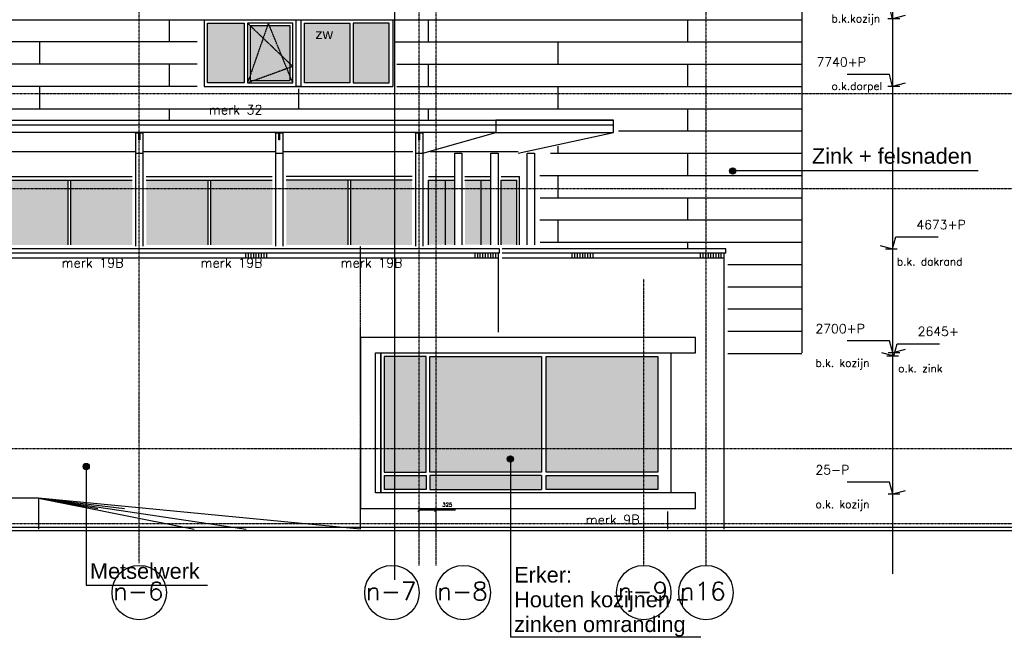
# Model space of a CAD drawing. Extents: x -541908 to 43837, y -41121 to 66863.
# Tile 34 of 41: x -126376 to -107386, y -38189 to -26275. Entities that reach past the tile are written whole.
import ezdxf

# ---------------------------------------------------------------- set-up
doc = ezdxf.new("R2010")
doc.units = 0
doc.header["$LTSCALE"] = 10
doc.header["$MEASUREMENT"] = 0
doc.header["$PDMODE"] = 3
doc.header["$PDSIZE"] = 0.1
doc.linetypes.add('DASHDOT', pattern=[1, 0.5, -0.25, 0, -0.25])
doc.linetypes.add('HIDDEN', pattern=[0.375, 0.25, -0.125])
doc.layers.get('0').update_dxf_attribs({"linetype": 'CONTINUOUS'})
doc.layers.get('DEFPOINTS').update_dxf_attribs({"linetype": 'CONTINUOUS'})
for name, color, linetype in [('_DILLATATIES', 8, 'HIDDEN'), ('_MATERIAAL_GEVELS', 3, 'CONTINUOUS'), ('A--01A1_ACEER', 1, 'CONTINUOUS'), ('A--L$1A-_RASTER_NR_06', 81, 'CONTINUOUS'), ('A--L$1A-_RASTER_NR_10', 171, 'CONTINUOUS'), ('A--L$7A-_STRAMIEN', 1, 'DASHDOT'), ('A--L$7A1-_STRAMIEN', 1, 'CONTINUOUS'), ('A--L$7A3-_STRAMIEN', 3, 'CONTINUOUS'), ('A--L$7AC3-_STRAMIEN', 3, 'DASHDOT'), ('A--L01G1_ACEER', 1, 'CONTINUOUS'), ('A--L01G8_RASTER-NR-2', 21, 'CONTINUOUS'), ('A--L21G1_BUITENWAND', 1, 'CONTINUOUS'), ('A--L21G2_BUITENWAND', 2, 'CONTINUOUS'), ('A--L21G3_BUITENWAND', 3, 'CONTINUOUS'), ('A--L21GC3_BUITENWAND', 3, 'HIDDEN'), ('A--L31--', 2, 'CONTINUOUS'), ('A--L31DC1_BUITENKOZIJN', 1, 'HIDDEN'), ('A--L31G1_BUITENKOZIJN', 1, 'CONTINUOUS'), ('A--L31G2_BUITENKOZIJN', 2, 'CONTINUOUS'), ('A--M$1A-_F123-', 1, 'CONTINUOUS'), ('A--M01A1_MAATVOERING', 1, 'CONTINUOUS'), ('A--M01B1_HOOGTE_MAATV', 1, 'CONTINUOUS'), ('A--T$7A8-_STRAMIEN', 8, 'DASHDOT'), ('A--T01A-50_TEKST', 4, 'CONTINUOUS'), ('A--T01B2_HOOGTE_MAATV', 2, 'CONTINUOUS'), ('A--T01B3_HOOGTE_MAATV', 3, 'CONTINUOUS'), ('TEKST_KOZIJNMERK', 2, 'CONTINUOUS')]:
    doc.layers.add(name, color=color, linetype=linetype)
doc.styles.add('CITYBLEU', font='txt', dxfattribs={"width": 0.9})
doc.styles.add('HIEMSTRA', font='romans.shx')
doc.styles.add('HOOGTEXT', font='ROMANS.shx', dxfattribs={"height": 2.5})
doc.styles.add('PRES35', font='ARIALBD0.TTF', dxfattribs={"height": 3.5})
doc.dimstyles.get("Standard").update_dxf_attribs({"dimscale": 30, "dimtxt": 2.5, "dimasz": 2, "dimexe": 2, "dimexo": 0, "dimgap": 2, "dimtad": 1, "dimdec": 0, "dimzin": 0, "dimdsep": 46, "dimtxsty": 'HIEMSTRA', "dimblk1": 'OBLIQUE', "dimblk2": 'OBLIQUE', "dimsah": 1, "dimcen": -3, "dimdle": 2, "dimclrd": 2, "dimclre": 2, "dimclrt": 3, "dimadec": 0, "dimazin": 0, "dimtfac": 1, "dimtofl": 0, "dimtmove": 0, "dimatfit": 3, "dimldrblk": 'OBLIQUE', "dimfxl": 1, "dimtvp": 0.833333, "dimtolj": 1, "dimtzin": 0, "dimarcsym": 0})

# ---------------------------------------------------------------- blocks, each defined once
blk = doc.blocks.new('_OBLIQUE')
at = {"color": 0, "linetype": 'ByBlock'}
blk.add_line((-0.5, -0.5), (0.5, 0.5), dxfattribs=at)
blk = doc.blocks.new('*D43')
at = {"layer": 'A--M$1A-_F123-', "color": 2, "linetype": 'Continuous', "lineweight": -2}
for p, q in [((-118670, -36236), (-118670, -35669)), ((-118345, -36236), (-118345, -35669)), ((-118670, -35729), (-118285, -35729)), ((-118345, -35729), (-117973, -35729))]:
    blk.add_line(p, q, dxfattribs=at)
at = {"layer": 'DEFPOINTS', "color": 0, "linetype": 'Continuous'}
for p in [(-118670, -35729), (-118670, -36236), (-118345, -36236)]:
    blk.add_point(p, dxfattribs=at)
at = {"layer": 'A--M$1A-_F123-', "color": 2, "linetype": 'Continuous', "lineweight": -2, "xscale": 60, "yscale": 60, "zscale": 60, "rotation": 180}
blk.add_blockref('_OBLIQUE', (-118670, -35729), dxfattribs=at)
at = {"layer": 'A--M$1A-_F123-', "color": 2, "linetype": 'Continuous', "lineweight": -2, "xscale": 60, "yscale": 60, "zscale": 60}
blk.add_blockref('_OBLIQUE', (-118345, -35729), dxfattribs=at)
at = {"layer": 'A--M$1A-_F123-', "color": 3, "linetype": 'Continuous', "insert": (-118129, -35631), "char_height": 75, "attachment_point": 5, "style": 'HIEMSTRA'}
blk.add_mtext('\\A1;325', dxfattribs=at)
blk = doc.blocks.new('HOOGTEP')
at = {"layer": 'A--M01A1_MAATVOERING'}
for p, q in [((0, 0), (0.62, 2.33)), ((0.62, 2.33), (8.79, 2.33)), ((-2.41, 0.65), (0, 0))]:
    blk.add_line(p, q, dxfattribs=at)
at = {"layer": 'A--M01B1_HOOGTE_MAATV'}
blk.add_line((-1.38, 0), (0.91, 0), dxfattribs=at)
at = {"layer": 'A--T01B2_HOOGTE_MAATV', "style": 'HOOGTEXT', "flags": 4}
blk.add_attdef('TEKST', (1.84, -0.67), '', height=1.5, dxfattribs=at)
at = {"layer": 'A--T01B3_HOOGTE_MAATV', "style": 'HOOGTEXT', "flags": 4}
blk.add_attdef('HOOGTE', (1.67, 3.82), '', height=1.75, dxfattribs=at)
blk = doc.blocks.new('*D44')
at = {"color": 0, "linetype": 'ByBlock'}
for p, q in [((-13560, 113760), (-13560, 113860)), ((-13236, 113860), (-13560, 113860)), ((-13235, 113760), (-13235, 113860))]:
    blk.add_line(p, q, dxfattribs=at)
for points in [[(-13560, 113860), (-13560, 113860), (-13560, 113860)], [(-13236, 113860), (-13236, 113860), (-13235, 113860)]]:
    blk.add_solid(points, dxfattribs=at)
at = {"layer": 'DEFPOINTS', "color": 0, "linetype": 'ByBlock'}
for p in [(-13560, 113860), (-13560, 113760), (-13235, 113760)]:
    blk.add_point(p, dxfattribs=at)
at = {"color": 0, "linetype": 'ByBlock', "insert": (-13160, 114267), "char_height": 0.18, "attachment_point": 5, "style": 'CITYBLEU'}
blk.add_mtext('\\A1;324.9998', dxfattribs=at)
blk = doc.blocks.new('A$C707D35FB')
at = {"layer": 'A--L01G1_ACEER'}
blk.add_line((37996.4, 2780.5), (37996.4, 2514.6), dxfattribs=at)
blk.add_lwpolyline([(37996.4, 2780.5), (38807.4, 2780.5), (38807.4, 2514.6), (37996.4, 2514.6)], dxfattribs=at)
at = {"layer": 'A--L21G3_BUITENWAND'}
for p, q in [((31332.1, 2347.6), (387.6, 2347.6)), ((37539, 1747.6), (31332.1, 2347.6)), ((31332.1, 2347.6), (34332.1, 1747.6)), ((31332.1, 2347.6), (32475.9, 2147.6)), ((31332.1, 2347.6), (35332.1, 1747.6)), ((31332.1, 2347.6), (32986.4, 2147.6)), ((31332.1, 2347.6), (31332.1, 1747.6))]:
    blk.add_line(p, q, dxfattribs=at)
at = {"layer": 'A--M$1A-_F123-', "linetype": 'Continuous'}
dim = blk.add_linear_dim(base=(38671.9, 1714.7), p1=(38996.9, 1614.4), p2=(38671.9, 1614.4), dimstyle='Standard', dxfattribs=at)
dim.commit()
dim.dimension.update_dxf_attribs({"geometry": '*D44', "text_midpoint": (39071.9, 2121.8), "dimtype": 128, "insert": (52232.4, -112145.3)})

msp = doc.modelspace()

# ---------------------------------------------------------------- hatches: boundary and pattern name
at = {"layer": '_MATERIAAL_GEVELS'}
for points in [[(-112563.1, -29191.7, 1), (-112683.1, -29191.7, 1)], [(-116852.3, -34748.3, 1), (-116972.3, -34748.3, 1)], [(-125033.2, -34894.3, 1), (-125153.2, -34894.3, 1)]]:
    msp.add_hatch(color=1, dxfattribs=at).paths.add_polyline_path(points)
at = {"layer": 'A--L$1A-_RASTER_NR_06'}
h = msp.add_hatch(color=256, dxfattribs=at)
h.dxf.hatch_style = 1
h.paths.add_polyline_path([(-125446.8, -29369.8), (-126634.5, -29369.8), (-126634.5, -30620), (-125446.8, -30620)])
h.paths.add_polyline_path([(-125394.1, -30620), (-124206.5, -30620), (-124206.5, -29369.8), (-125394.1, -29369.8)])
h = msp.add_hatch(color=256, dxfattribs=at)
h.dxf.hatch_style = 1
h.paths.add_polyline_path([(-122746.8, -29369.8), (-123934.5, -29369.8), (-123934.5, -30620), (-122746.8, -30620)])
h.paths.add_polyline_path([(-122694.1, -30620), (-121506.5, -30620), (-121506.5, -29369.8), (-122694.1, -29369.8)])
h = msp.add_hatch(color=256, dxfattribs=at)
h.dxf.hatch_style = 1
h.paths.add_polyline_path([(-119994.1, -29369.8), (-118806.5, -29369.8), (-118806.5, -30620), (-119994.1, -30620)])
h.paths.add_polyline_path([(-120046.8, -30620), (-121234.5, -30620), (-121234.5, -29369.8), (-120046.8, -29369.8)])
h = msp.add_hatch(color=256, dxfattribs=at)
h.dxf.hatch_style = 1
h.paths.add_polyline_path([(-118235.9, -29369.8), (-118488.7, -29369.8), (-118488.7, -30617.8), (-118235.9, -30617.8)])
h.paths.add_polyline_path([(-118235.9, -30617.8), (-118000.6, -30617.8), (-118000.6, -29369.8), (-118235.9, -29369.8)])
h = msp.add_hatch(color=256, dxfattribs=at)
h.dxf.hatch_style = 1
h.paths.add_polyline_path([(-117537.4, -29369.8), (-117790.2, -29369.8), (-117790.2, -30617.8), (-117537.4, -30617.8)])
h.paths.add_polyline_path([(-117537.4, -30617.8), (-117302.1, -30617.8), (-117302.1, -29369.8), (-117537.4, -29369.8)])
h = msp.add_hatch(color=256, dxfattribs=at)
h.dxf.hatch_style = 1
h.paths.add_polyline_path([(-116838.9, -29369.8), (-117091.7, -29369.8), (-117091.7, -30617.8), (-116838.9, -30617.8)])
h.paths.add_polyline_path([(-116838.9, -30617.8), (-116786.3, -30617.8), (-116786.3, -29369.8), (-116838.9, -29369.8)])
at = {"layer": 'A--L$1A-_RASTER_NR_10'}
h = msp.add_hatch(color=256, dxfattribs=at)
h.paths.add_polyline_path([(-116222.5, -32769.8), (-116222.5, -35002.9), (-114069.4, -35002.9), (-114069.4, -32769.8)])
h.paths.add_polyline_path([(-118535, -32769.8), (-119346, -32769.8), (-119346, -35002.9), (-118535, -35002.9)])
h.paths.add_polyline_path([(-118535, -35335.8), (-118535, -35069.9), (-119346, -35069.9), (-119346, -35335.8)])
h.paths.add_polyline_path([(-116222.5, -35069.9), (-116222.5, -35335.8), (-114069.4, -35335.8), (-114069.4, -35069.9)])
h = msp.add_hatch(color=256, dxfattribs=at)
edge = h.paths.add_edge_path(flags=0)
edge.add_line((-116314.1, -34836.4), (-116314.1, -35002.9))
edge.add_line((-116314.1, -35002.9), (-118468, -35002.9))
edge.add_line((-118468, -35002.9), (-118468, -32769.8))
edge.add_line((-118468, -32769.8), (-116314.1, -32769.8))
edge.add_line((-116314.1, -32769.8), (-116314.1, -35002.9))
edge = h.paths.add_edge_path()
edge.add_line((-116314.1, -34836.4), (-116314.1, -35002.9))
edge.add_line((-116314.1, -35002.9), (-118468, -35002.9))
edge.add_line((-118468, -35002.9), (-118468, -32769.8))
edge.add_line((-118468, -32769.8), (-116314.1, -32769.8))
edge.add_line((-116314.1, -32769.8), (-116314.1, -35002.9))
edge = h.paths.add_edge_path(flags=16)
edge.add_line((-116314.1, -34836.4), (-116314.1, -35002.9))
edge.add_line((-116314.1, -35002.9), (-118468, -35002.9))
edge.add_line((-118468, -35002.9), (-118468, -32769.8))
edge.add_line((-118468, -32769.8), (-116314.1, -32769.8))
edge.add_line((-116314.1, -32769.8), (-116314.1, -35002.9))
edge = h.paths.add_edge_path(flags=0)
edge.add_line((-116314.1, -34836.4), (-116314.1, -35002.9))
edge.add_line((-116314.1, -35002.9), (-118468, -35002.9))
edge.add_line((-118468, -35002.9), (-118468, -32769.8))
edge.add_line((-118468, -32769.8), (-116314.1, -32769.8))
edge.add_line((-116314.1, -32769.8), (-116314.1, -35002.9))
edge = h.paths.add_edge_path(flags=0)
edge.add_line((-116314.1, -34836.4), (-116314.1, -35002.9))
edge.add_line((-116314.1, -35002.9), (-118468, -35002.9))
edge.add_line((-118468, -35002.9), (-118468, -32769.8))
edge.add_line((-118468, -32769.8), (-116314.1, -32769.8))
edge.add_line((-116314.1, -32769.8), (-116314.1, -35002.9))
edge = h.paths.add_edge_path(flags=0)
edge.add_line((-116314.1, -34836.4), (-116314.1, -35002.9))
edge.add_line((-116314.1, -35002.9), (-118468, -35002.9))
edge.add_line((-118468, -35002.9), (-118468, -32769.8))
edge.add_line((-118468, -32769.8), (-116314.1, -32769.8))
edge.add_line((-116314.1, -32769.8), (-116314.1, -35002.9))
h.paths.add_polyline_path([(-116314.1, -35002.9), (-118468, -35002.9), (-118468, -32769.8), (-116314.1, -32769.8)], flags=0)
edge = h.paths.add_edge_path()
edge.add_line((-116314.1, -35069.9), (-118468, -35069.9))
edge.add_line((-118468, -35069.9), (-118468, -35335.8))
edge.add_line((-118468, -35335.8), (-116314.1, -35335.8))
h = msp.add_hatch(color=256, dxfattribs=at)
h.paths.add_polyline_path([(-118345.5, -35069.9), (-118345.5, -35335.8), (-116912.3, -35335.8), (-116912.3, -35069.9)])
h.paths.add_polyline_path([(-116314.1, -35335.8), (-116314.1, -35069.9), (-116912.3, -35069.9), (-116912.3, -35335.8)])
h.paths.add_polyline_path([(-118345.5, -35069.9), (-118468, -35069.9), (-118468, -35335.8), (-118345.5, -35335.8)])
at = {"layer": 'A--L01G8_RASTER-NR-2'}
h = msp.add_hatch(color=256, dxfattribs=at)
h.paths.add_polyline_path([(-121932.5, -27445.5), (-121157.5, -27445.5), (-121157.5, -26392), (-121932.5, -26392)])
h.paths.add_polyline_path([(-122753.5, -26342), (-122049.5, -26342), (-122049.5, -27495.5), (-122753.5, -27495.5)])
h.paths.add_polyline_path([(-120008.5, -27495.5), (-120883.5, -27495.5), (-120883.5, -26342), (-120008.5, -26342)])
h.paths.add_polyline_path([(-119247.5, -26342), (-119941.5, -26342), (-119941.5, -27495.5), (-119247.5, -27495.5)])

# ---------------------------------------------------------------- linework, layer by layer
msp.add_line((-119413, -35402.8, -10.7), (-119413, -32702.8, -10.7))
at = {"layer": '_DILLATATIES'}
msp.add_line((-119803.4, -36102.8, -10.7), (-119803.4, -30643.9, -10.7), dxfattribs=at)
at = {"layer": '_MATERIAAL_GEVELS', "color": 1}
for p, q in [((-107888.8, -29191.7, -10.7), (-112623.1, -29191.7, -10.7)), ((-125093.2, -37182.2, -10.7), (-122755.8, -37182.2, -10.7)), ((-116912.3, -38182.7, -10.7), (-113238.6, -38182.7, -10.7))]:
    msp.add_line(p, q, dxfattribs=at)
at = {"layer": '_MATERIAAL_GEVELS', "color": 1, "elevation": -10.7}
for points in [[(-116912.3, -34748.3), (-116912.3, -38182.7)], [(-125093.2, -34894.3), (-125093.2, -37182.2)]]:
    msp.add_lwpolyline(points, dxfattribs=at)
at = {"layer": '_MATERIAAL_GEVELS', "color": 1}
for centre in [(-112623.1, -29191.7, -10.7), (-116912.3, -34748.3, -10.7), (-125093.2, -34894.3, -10.7)]:
    msp.add_circle(centre, 60, dxfattribs=at)
at = {"layer": 'A--01A1_ACEER'}
for p, q in [((-109540.7, -20157.3, -10.7), (-109540.7, -36961.2, -10.7)), ((-125446.8, -29302.8, -10.7), (-125394.1, -29302.8, -10.7)), ((-122746.8, -29302.8, -10.7), (-122694.1, -29302.8, -10.7))]:
    msp.add_line(p, q, dxfattribs=at)
at = {"layer": 'A--L$7A-_STRAMIEN'}
for p, q in [((-113140.6, -17626.7, -10.7), (-113140.6, -36800.4, -10.7)), ((-124070.5, -36759, -10.7), (-124070.5, -17664.1, -10.7)), ((-118670.5, -36800.4, -10.7), (-118670.5, -17664.1, -10.7)), ((-118345.5, -36800.4, -10.7), (-118345.5, -17664.1, -10.7)), ((-114340.6, -36800.4, -10.7), (-114340.6, -31269.5, -10.7))]:
    msp.add_line(p, q, dxfattribs=at)
at = {"layer": 'A--L$7A1-_STRAMIEN'}
for centre in [(-124070.5, -37325.4, -10.7), (-119195.5, -37325.4, -10.7), (-117820.5, -37325.4, -10.7), (-114340.6, -37325.4, -10.7), (-113140.6, -37325.4, -10.7)]:
    msp.add_circle(centre, 525, dxfattribs=at)
at = {"layer": 'A--L$7AC3-_STRAMIEN'}
msp.add_line((-105110, -36002.8, -10.7), (-157254.8, -36002.8, -10.6), dxfattribs=at)
at = {"layer": 'A--L01G1_ACEER'}
for p, q in [((-119346, -35069.9, -10.7), (-119346, -35335.8, -10.7)), ((-116314.1, -35069.9, -10.7), (-116314.1, -35335.8, -10.7))]:
    msp.add_line(p, q, dxfattribs=at)
at = {"layer": 'A--L01G1_ACEER', "elevation": -10.7}
for points in [[(-119346, -34836.4), (-119346, -35002.9), (-118535, -35002.9), (-118535, -32769.8), (-119346, -32769.8), (-119346, -35002.9)], [(-116314.1, -34836.4), (-116314.1, -35002.9), (-118468, -35002.9), (-118468, -32769.8), (-116314.1, -32769.8), (-116314.1, -35002.9)], [(-119346, -35069.9), (-118535, -35069.9), (-118535, -35335.8), (-119346, -35335.8)], [(-116314.1, -35069.9), (-118468, -35069.9), (-118468, -35335.8), (-116314.1, -35335.8)]]:
    msp.add_lwpolyline(points, dxfattribs=at)
for points in [[(-116222.5, -32769.8), (-114069.4, -32769.8), (-114069.4, -35002.9), (-116222.5, -35002.9)], [(-116222.5, -35069.9), (-114069.4, -35069.9), (-114069.4, -35335.8), (-116222.5, -35335.8)]]:
    msp.add_lwpolyline(points, close=True, dxfattribs=at)
at = {"layer": 'A--L21G1_BUITENWAND'}
for p, q in [((-112753.8, -30697.8, -10.7), (-117072, -30697.8, -10.7)), ((-112753.8, -30777.8, -10.7), (-112753.8, -30697.8, -10.7)), ((-122012.4, -30877.8, -10.7), (-122012.4, -30777.8, -10.7)), ((-121962.4, -30877.8, -10.7), (-121962.4, -30777.8, -10.7)), ((-121912.4, -30877.8, -10.7), (-121912.4, -30777.8, -10.7)), ((-121862.4, -30877.8, -10.7), (-121862.4, -30777.8, -10.7)), ((-121812.4, -30877.8, -10.7), (-121812.4, -30777.8, -10.7)), ((-121762.4, -30877.8, -10.7), (-121762.4, -30777.8, -10.7)), ((-121712.4, -30877.8, -10.7), (-121712.4, -30777.8, -10.7)), ((-121662.4, -30877.8, -10.7), (-121662.4, -30777.8, -10.7)), ((-121612.4, -30877.8, -10.7), (-121612.4, -30777.8, -10.7)), ((-117592, -30877.8, -10.7), (-117592, -30777.8, -10.7)), ((-117542, -30877.8, -10.7), (-117542, -30777.8, -10.7)), ((-117492, -30877.8, -10.7), (-117492, -30777.8, -10.7)), ((-117442, -30877.8, -10.7), (-117442, -30777.8, -10.7)), ((-117392, -30877.8, -10.7), (-117392, -30777.8, -10.7)), ((-117342, -30877.8, -10.7), (-117342, -30777.8, -10.7)), ((-117292, -30877.8, -10.7), (-117292, -30777.8, -10.7)), ((-117242, -30877.8, -10.7), (-117242, -30777.8, -10.7)), ((-117192, -30877.8, -10.7), (-117192, -30777.8, -10.7)), ((-112753.8, -30777.8, -10.7), (-117072, -30777.8, -10.7)), ((-112793.8, -30877.8, -10.7), (-117072, -30877.8, -10.7)), ((-115717.5, -30877.8, -10.7), (-115717.5, -30777.8, -10.7)), ((-115667.5, -30877.8, -10.7), (-115667.5, -30777.8, -10.7)), ((-115617.5, -30877.8, -10.7), (-115617.5, -30777.8, -10.7)), ((-115567.5, -30877.8, -10.7), (-115567.5, -30777.8, -10.7)), ((-115517.5, -30877.8, -10.7), (-115517.5, -30777.8, -10.7)), ((-115467.5, -30877.8, -10.7), (-115467.5, -30777.8, -10.7)), ((-115417.5, -30877.8, -10.7), (-115417.5, -30777.8, -10.7)), ((-115367.5, -30877.8, -10.7), (-115367.5, -30777.8, -10.7)), ((-115317.5, -30877.8, -10.7), (-115317.5, -30777.8, -10.7)), ((-113243.8, -30877.8, -10.7), (-113243.8, -30777.8, -10.7)), ((-113193.8, -30877.8, -10.7), (-113193.8, -30777.8, -10.7)), ((-113143.8, -30877.8, -10.7), (-113143.8, -30777.8, -10.7)), ((-113093.8, -30877.8, -10.7), (-113093.8, -30777.8, -10.7)), ((-113043.8, -30877.8, -10.7), (-113043.8, -30777.8, -10.7)), ((-112993.8, -30877.8, -10.7), (-112993.8, -30777.8, -10.7)), ((-112943.8, -30877.8, -10.7), (-112943.8, -30777.8, -10.7)), ((-112893.8, -30877.8, -10.7), (-112893.8, -30777.8, -10.7)), ((-112843.8, -30877.8, -10.7), (-112843.8, -30777.8, -10.7))]:
    msp.add_line(p, q, dxfattribs=at)
at = {"layer": 'A--L21G2_BUITENWAND'}
for p, q in [((-124140.3, -28464.4, -10.7), (-124140.3, -28850.4, -10.7)), ((-124000.3, -28464.4, -10.7), (-124000.3, -28850.4, -10.7)), ((-121440.5, -28464.4, -10.7), (-121440.5, -28850.4, -10.7)), ((-121300.5, -28464.4, -10.7), (-121300.5, -28850.4, -10.7)), ((-118740.5, -28464.4, -10.7), (-118740.5, -28850.4, -10.7)), ((-118600.5, -28464.4, -10.7), (-118600.5, -28850.4, -10.7)), ((-117190.8, -28301.4, -10.7), (-114924.3, -28301.4, -10.7)), ((-117190.8, -28451.4, -10.7), (-114924.3, -28451.4, -10.7)), ((-126700.5, -28820.5, -10.7), (-124140.5, -28820.5, -10.7)), ((-124140.3, -28850.4, -10.7), (-124000.6, -28850.4, -10.7)), ((-124140.3, -28850.4, -10.7), (-124000.6, -28850.4, -10.7)), ((-124140.3, -28850.4, -10.7), (-124000.6, -28850.4, -10.7)), ((-124140.3, -28850.4, -10.7), (-124000.6, -28850.4, -10.7)), ((-124140.3, -28850.4, -10.7), (-124000.6, -28850.4, -10.7)), ((-124140.3, -28850.4, -10.7), (-124140.3, -30644.9, -10.7)), ((-124140.2, -28850.4, -10.7), (-124000.5, -28850.4, -10.7)), ((-124140.2, -28850.4, -10.7), (-124000.5, -28850.4, -10.7)), ((-124140.2, -28850.4, -10.7), (-124000.5, -28850.4, -10.7)), ((-124140.2, -28850.4, -10.7), (-124000.5, -28850.4, -10.7)), ((-124000.6, -28850.4, -10.7), (-124000.6, -30644.9, -10.7)), ((-124000.5, -28820.5, -10.7), (-121440.5, -28820.5, -10.7)), ((-121440.5, -28850.4, -10.7), (-121300.8, -28850.4, -10.7)), ((-121440.5, -28850.4, -10.7), (-121300.8, -28850.4, -10.7)), ((-121440.5, -28850.4, -10.7), (-121300.8, -28850.4, -10.7)), ((-121440.5, -28850.4, -10.7), (-121300.8, -28850.4, -10.7)), ((-121440.5, -28850.4, -10.7), (-121300.8, -28850.4, -10.7)), ((-121440.3, -28850.4, -10.7), (-121300.6, -28850.4, -10.7)), ((-121440.3, -28850.4, -10.7), (-121300.6, -28850.4, -10.7)), ((-121440.3, -28850.4, -10.7), (-121300.6, -28850.4, -10.7)), ((-121440.3, -28850.4, -10.7), (-121300.6, -28850.4, -10.7)), ((-121440.3, -28850.4, -10.7), (-121300.6, -28850.4, -10.7)), ((-121440.3, -28850.4, -10.7), (-121440.3, -30644.9, -10.7)), ((-121300.6, -28820.5, -10.7), (-118795.6, -28820.5, -10.7)), ((-121300.6, -28850.4, -10.7), (-121300.6, -30644.9, -10.7)), ((-118740.5, -28850.4, -10.7), (-118600.8, -28850.4, -10.7)), ((-118740.5, -28850.4, -10.7), (-118600.8, -28850.4, -10.7)), ((-118740.5, -28850.4, -10.7), (-118600.8, -28850.4, -10.7)), ((-118740.5, -28850.4, -10.7), (-118600.8, -28850.4, -10.7)), ((-118740.5, -28850.4, -10.7), (-118600.8, -28850.4, -10.7)), ((-118740.3, -28850.4, -10.7), (-118600.6, -28850.4, -10.7)), ((-118740.3, -28850.4, -10.7), (-118600.6, -28850.4, -10.7)), ((-118740.3, -28850.4, -10.7), (-118600.6, -28850.4, -10.7)), ((-118740.3, -28850.4, -10.7), (-118600.6, -28850.4, -10.7)), ((-118740.3, -28850.4, -10.7), (-118600.6, -28850.4, -10.7)), ((-118740.3, -28850.4, -10.7), (-118740.3, -30644.9, -10.7)), ((-118600.6, -28850.4, -10.7), (-118600.6, -30644.9, -10.7)), ((-118456.9, -28820.5, -10.7), (-116763.9, -28820.5, -10.7)), ((-118488.7, -29302.8, -10.7), (-117985.9, -29302.8, -10.7)), ((-117789.9, -29302.8, -10.7), (-117287.1, -29302.8, -10.7)), ((-117091.7, -29302.8, -10.7), (-116736.3, -29302.8, -10.7)), ((-116736.3, -30620, -10.7), (-116736.3, -29302.8, -10.7)), ((-117122, -30697.8, -10.7), (-127780, -30697.8, -10.7)), ((-117122, -30777.8, -10.7), (-117122, -30697.8, -10.7)), ((-117122, -30777.8, -10.7), (-127780, -30777.8, -10.7)), ((-117142, -30877.8, -10.7), (-127780, -30877.8, -10.7)), ((-112793.8, -30777.8, -10.7), (-112793.8, -36102.8, -10.7))]:
    msp.add_line(p, q, dxfattribs=at)
at = {"layer": 'A--L21G2_BUITENWAND', "elevation": -10.7}
for points in [[(-161447.3, -28213.1), (-117190.8, -28213.1)], [(-116763.9, -28850.4), (-114924.3, -28451.4), (-114924.3, -28213.1), (-117190.8, -28213.1)], [(-117190.8, -28213.1), (-114924.3, -28213.1)]]:
    msp.add_lwpolyline(points, dxfattribs=at)
at = {"layer": 'A--L21G2_BUITENWAND', "ltscale": 0.1, "elevation": -10.7}
for points in [[(-124000.3, -28451.4), (-124000.3, -28464.4, -0.4142136), (-124002.3, -28466.4), (-124058.3, -28466.4, 0.4142136), (-124061.8, -28469.9), (-124061.8, -28589.4, -0.4142136), (-124063.8, -28591.4), (-124074.8, -28591.4, -0.4142136), (-124076.8, -28589.4), (-124076.8, -28469.9, 0.4142136), (-124080.3, -28466.4), (-124138.3, -28466.4, -0.4142136), (-124140.3, -28464.4), (-124140.3, -28451.4)], [(-121300.5, -28451.4), (-121300.5, -28464.4, -0.4142136), (-121302.5, -28466.4), (-121358.5, -28466.4, 0.4142136), (-121362, -28469.9), (-121362, -28589.4, -0.4142136), (-121364, -28591.4), (-121375, -28591.4, -0.4142136), (-121377, -28589.4), (-121377, -28469.9, 0.4142136), (-121380.5, -28466.4), (-121438.5, -28466.4, -0.4142136), (-121440.5, -28464.4), (-121440.5, -28451.4)], [(-118600.5, -28451.4), (-118600.5, -28464.4, -0.4142136), (-118602.5, -28466.4), (-118658.5, -28466.4, 0.4142136), (-118662, -28469.9), (-118662, -28589.4, -0.4142136), (-118664, -28591.4), (-118675, -28591.4, -0.4142136), (-118677, -28589.4), (-118677, -28469.9, 0.4142136), (-118680.5, -28466.4), (-118738.5, -28466.4, -0.4142136), (-118740.5, -28464.4), (-118740.5, -28451.4)]]:
    msp.add_lwpolyline(points, format="xyb", close=True, dxfattribs=at)
at = {"layer": 'A--L21G3_BUITENWAND'}
for p, q in [((-117190.8, -28213.1, -10.7), (-117190.8, -28451.4, -10.7)), ((-117190.8, -28451.4, -10.7), (-161447.3, -28451.4, -10.7)), ((-118600.6, -28850.4, -10.7), (-117190.8, -28451.4, -10.7)), ((-126634.5, -29302.8, -10.7), (-124206.5, -29302.8, -10.7)), ((-123934.5, -29302.8, -10.7), (-121506.5, -29302.8, -10.7)), ((-118806.5, -29302.8, -10.7), (-121234.5, -29302.8, -10.7)), ((-117142, -32302.8, -10.7), (-117142, -30777.8, -10.7)), ((-113883.7, -35760.3, -10.7), (-113883.7, -36102.8, -10.7)), ((-157254.8, -36070.3, -10.6), (-105110, -36063.2, -21.3)), ((-157254.8, -36128.2, -10.6), (-105110, -36128.2, -21.3))]:
    msp.add_line(p, q, dxfattribs=at)
at = {"layer": 'A--L21G3_BUITENWAND', "elevation": -10.7}
msp.add_lwpolyline([(-161447.3, -28301.4), (-117190.8, -28301.4)], dxfattribs=at)
msp.add_lwpolyline([(-113339.4, -32402.8), (-119803.4, -32402.8), (-119803.4, -35702.8), (-113339.4, -35702.8), (-113339.4, -35402.8), (-119512.5, -35402.8), (-119512.5, -32702.8), (-113339.4, -32702.8)], close=True, dxfattribs=at)
at = {"layer": 'A--L21GC3_BUITENWAND'}
msp.add_line((-119803.4, -36102.8, -10.7), (-119803.4, -30777.8, -10.7), dxfattribs=at)
at = {"layer": 'A--L31--', "color": 3, "linetype": 'Continuous'}
for p, q in [((-111291.9, -24129.1, -11.1), (-111291.9, -32702.8, -11.1)), ((-133545.5, -26275, -10.6), (-111291.9, -26275, -11.1)), ((-123495.5, -26275, -10.8), (-123495.5, -26704.2, -10.7)), ((-118495.5, -26275, -10.8), (-118495.5, -26704.2, -10.7)), ((-113495.5, -26275, -10.8), (-113495.5, -26704.2, -10.7)), ((-122955.5, -26704.2, -10.7), (-133545.5, -26704.2, -11.1)), ((-125995.5, -26704.2, -10.7), (-125995.5, -27133.4, -10.7)), ((-119125.1, -26704.2, -10.5), (-111291.9, -26704.2, -11.1)), ((-115995.5, -26704.2, -10.7), (-115995.5, -27133.4, -10.7)), ((-122955.5, -27133.4, -10.7), (-133545.5, -27133.4, -11.1)), ((-123495.5, -27133.4, -10.7), (-123495.5, -27562.5, -10.7)), ((-119104.3, -27133.4, -10.5), (-111291.9, -27133.4, -11.1)), ((-118495.5, -27133.4, -10.7), (-118495.5, -27562.5, -10.7)), ((-113495.5, -27133.4, -10.7), (-113495.5, -27562.5, -10.7)), ((-122955.5, -27562.5, -10.7), (-133545.5, -27562.5, -11.1)), ((-125995.5, -27562.5, -10.8), (-125995.5, -27991.7, -10.8)), ((-120995.5, -27610.3, -10.8), (-120995.5, -27991.7, -10.9)), ((-119104.3, -27562.5, -10.5), (-111291.9, -27562.5, -11.1)), ((-115995.5, -27562.5, -10.8), (-115995.5, -27991.7, -10.8)), ((-133545.5, -27991.7, -10.6), (-111291.9, -27991.7, -11.1)), ((-123495.5, -27991.7, -10.8), (-123495.5, -28213.1, -10.7)), ((-118495.5, -27991.7, -10.8), (-118495.5, -28213.1, -10.7)), ((-113495.5, -27991.7, -10.8), (-113495.5, -28420.9, -10.8)), ((-114825.2, -28420.9, -10.6), (-111291.9, -28420.9, -11.1)), ((-116139.4, -28850.1, -10.6), (-111291.9, -28850.1, -11.1)), ((-115995.5, -28713.2, -10.6), (-115995.5, -28850.1, -10.6)), ((-113495.5, -28850.1, -10.6), (-113495.5, -29279.2, -10.6)), ((-116344.7, -29279.2, -10.6), (-111291.9, -29279.2, -11.1)), ((-115995.5, -29279.2, -10.7), (-115995.5, -29708.4, -10.7)), ((-116337.1, -29708.4, -10.6), (-111291.9, -29708.4, -11.1)), ((-113495.5, -29708.4, -10.7), (-113495.5, -30137.6, -10.7)), ((-116344.7, -30137.6, -10.6), (-111291.9, -30137.6, -11.1)), ((-115995.5, -30137.6, -10.7), (-115995.5, -30566.8, -10.7)), ((-116337.1, -30566.8, -10.6), (-111291.9, -30566.8, -11.1)), ((-113495.5, -30566.8, -10.7), (-113495.5, -30697.8, -10.7)), ((-112716.2, -30995.9, -10.6), (-111291.9, -30995.9, -11.1)), ((-112716.2, -31425.1, -10.6), (-111291.9, -31425.1, -11.1)), ((-112716.2, -31854.3, -10.6), (-111291.9, -31854.3, -11.1)), ((-112716.2, -32283.5, -10.6), (-111291.9, -32283.5, -11.1)), ((-112716.2, -32712.6, -10.7), (-111291.9, -32712.6, -11.1))]:
    msp.add_line(p, q, dxfattribs=at)
at = {"layer": 'A--L31DC1_BUITENKOZIJN', "elevation": -10.7}
for points in [[(-121107.5, -27495.5), (-121579.5, -26342), (-121982.5, -27495.5)], [(-121982.5, -26342), (-121107.5, -27177.6), (-121982.5, -27495.5)]]:
    msp.add_lwpolyline(points, dxfattribs=at)
at = {"layer": 'A--L31G1_BUITENKOZIJN'}
for p, q in [((-126634.5, -29369.8, -10.7), (-124206.5, -29369.8, -10.7)), ((-125446.8, -29369.8, -10.7), (-125446.8, -30620, -10.7)), ((-125394.1, -29369.8, -10.7), (-125394.1, -30620, -10.7)), ((-123934.5, -29369.8, -10.7), (-121506.5, -29369.8, -10.7)), ((-122746.8, -29369.8, -10.7), (-122746.8, -30620, -10.7)), ((-122694.1, -29369.8, -10.7), (-122694.1, -30620, -10.7)), ((-118806.5, -29369.8, -10.7), (-121234.5, -29369.8, -10.7)), ((-120046.8, -29369.8, -10.7), (-120046.8, -30620, -10.7)), ((-119994.1, -29369.8, -10.7), (-119994.1, -30620, -10.7)), ((-118488.7, -29369.8, -10.7), (-118000.6, -29369.8, -10.7)), ((-118488.7, -30620, -10.7), (-118488.7, -29369.8, -10.7)), ((-118488.7, -29369.8, -10.7), (-117999.6, -29369.8, -10.7)), ((-118170.3, -29369.8, -10.7), (-118170.3, -30617.8, -10.7)), ((-117790.2, -29369.8, -10.7), (-117302.1, -29369.8, -10.7)), ((-117790.2, -29369.8, -10.7), (-117301.1, -29369.8, -10.7)), ((-117480.5, -29369.8, -10.7), (-117480.5, -30617.8, -10.7)), ((-117091.7, -29369.8, -10.7), (-116786.3, -29369.8, -10.7)), ((-117091.7, -29369.8, -10.7), (-116785.3, -29369.8, -10.7)), ((-117091.7, -30620, -10.7), (-117091.7, -29369.8, -10.7)), ((-116786.3, -30620, -10.7), (-116786.3, -29369.8, -10.7))]:
    msp.add_line(p, q, dxfattribs=at)
at = {"layer": 'A--L31G1_BUITENKOZIJN', "elevation": -10.7}
for points in [[(-122753.5, -26342), (-122049.5, -26342), (-122049.5, -27495.5), (-122753.5, -27495.5), (-122753.5, -26342)], [(-119247.5, -26342), (-119941.5, -26342), (-119941.5, -27495.5), (-119247.5, -27495.5), (-119247.5, -26342)], [(-117985.9, -30620), (-117985.9, -28850.4), (-117845.9, -28850.4), (-117845.9, -30620)], [(-117287.1, -30620), (-117287.1, -28850.4), (-117147.1, -28850.4), (-117147.1, -30620)], [(-116588.3, -30620), (-116588.3, -28850.4), (-116448.3, -28850.4), (-116448.3, -30620)]]:
    msp.add_lwpolyline(points, dxfattribs=at)
at = {"layer": 'A--L31G1_BUITENKOZIJN'}
for points, elevation in [([(-121982.5, -27495.5), (-121107.5, -27495.5), (-121107.5, -26342), (-121982.5, -26342)], -10.7), ([(-121932.5, -27445.5), (-121157.5, -27445.5), (-121157.5, -26392), (-121932.5, -26392)], -10.7), ([(-120950.5, -26275), (-120950.5, -27562.5), (-121040.5, -27562.5), (-121040.5, -26275)], -10.9), ([(-120008.5, -27495.5), (-120883.5, -27495.5), (-120883.5, -26342), (-120008.5, -26342)], -10.7)]:
    msp.add_lwpolyline(points, close=True, dxfattribs=dict(at, elevation=elevation))
msp.add_point((-122820.5, -27562.5, -10.7), dxfattribs=at)
at = {"layer": 'A--L31G2_BUITENKOZIJN'}
for p, q in [((-122820.5, -26275, -10.8), (-122820.5, -27562.5, -10.7)), ((-122820.5, -26275, -10.8), (-119180.5, -26275, -10.7)), ((-119180.5, -26275, -10.7), (-119180.5, -27562.5, -10.5)), ((-122820.5, -27562.5, -10.7), (-119180.5, -27562.5, -10.5)), ((-119413, -32702.8, -10.7), (-119413, -35402.8, -10.7)), ((-113819.4, -32702.8, -10.7), (-113819.4, -35402.8, -10.7))]:
    msp.add_line(p, q, dxfattribs=at)
at = {"layer": 'A--T$7A8-_STRAMIEN', "color": 8}
for p, q in [((-105110, -27702.8, -10.7), (-207021.8, -27702.8, -10.7)), ((-105110, -29540.8, -10.7), (-207021.8, -29540.8, -10.7)), ((-62116, -34552.8, -10.7), (-207021.8, -34552.8, -10.7))]:
    msp.add_line(p, q, dxfattribs=at)
at = {"layer": 'A--T01A-50_TEKST', "elevation": -10.7}
msp.add_lwpolyline([(-124643.8, -20005.6), (-124643.8, -26040.8), (-119145.9, -26040.8), (-119145.9, -37081.4)], dxfattribs=at)

# ---------------------------------------------------------------- block references
ref = msp.add_blockref('HOOGTEP', (-109540.7, -26260, -10.9), dxfattribs=dict(xscale=-100, yscale=100, zscale=100))
ref.add_attrib('TEKST', 'b.k.kozijn', (-110717.5, -26327.1, -10.9), dxfattribs={"layer": 'A--T01B2_HOOGTE_MAATV', "height": 150, "style": 'HOOGTEXT', "flags": 4})
ref.add_attrib('HOOGTE', '8975+P', (-111008, -25878.1, -10.9), dxfattribs={"layer": 'A--T01B3_HOOGTE_MAATV', "height": 175, "style": 'HOOGTEXT', "flags": 4})
ref = msp.add_blockref('HOOGTEP', (-109540.7, -27562.5, -10.7), dxfattribs=dict(xscale=-100, yscale=100, zscale=100))
ref.add_attrib('TEKST', 'o.k.dorpel', (-110717.5, -27629.7, -10.7), dxfattribs={"layer": 'A--T01B2_HOOGTE_MAATV', "height": 150, "style": 'HOOGTEXT', "flags": 4})
ref.add_attrib('HOOGTE', '7740+P', (-111008, -27180.6, -10.7), dxfattribs={"layer": 'A--T01B3_HOOGTE_MAATV', "height": 175, "style": 'HOOGTEXT', "flags": 4})
ref = msp.add_blockref('HOOGTEP', (-109540.7, -30697.8, -10.7), dxfattribs=dict(xscale=100, yscale=100, zscale=100))
ref.add_attrib('TEKST', 'b.k. dakrand', (-109459.2, -31015.9, -10.7), dxfattribs={"layer": 'A--T01B2_HOOGTE_MAATV', "height": 150, "style": 'HOOGTEXT', "flags": 4})
ref.add_attrib('HOOGTE', '4673+P', (-109081.8, -30315.9, -10.7), dxfattribs={"layer": 'A--T01B3_HOOGTE_MAATV', "height": 175, "style": 'HOOGTEXT', "flags": 4})
ref = msp.add_blockref('HOOGTEP', (-109537.8, -32702.8, -10.7), dxfattribs=dict(xscale=-100, yscale=100, zscale=100))
ref.add_attrib('TEKST', 'b.k. kozijn', (-111028, -32970.8, -10.7), dxfattribs={"layer": 'A--T01B2_HOOGTE_MAATV', "height": 150, "style": 'HOOGTEXT', "flags": 4})
ref.add_attrib('HOOGTE', '2700+P', (-111028, -32320.8, -10.7), dxfattribs={"layer": 'A--T01B3_HOOGTE_MAATV', "height": 175, "style": 'HOOGTEXT', "flags": 4})
ref = msp.add_blockref('HOOGTEP', (-109514.5, -32757.8, -10.7), dxfattribs=dict(xscale=100, yscale=100, zscale=100))
ref.add_attrib('TEKST', 'o.k. zink', (-109432.9, -33075.8, -10.7), dxfattribs={"layer": 'A--T01B2_HOOGTE_MAATV', "height": 150, "style": 'HOOGTEXT', "flags": 4})
ref.add_attrib('HOOGTE', '2645+', (-109055.6, -32375.8, -10.7), dxfattribs={"layer": 'A--T01B3_HOOGTE_MAATV', "height": 175, "style": 'HOOGTEXT', "flags": 4})
ref = msp.add_blockref('HOOGTEP', (-109537.8, -35427.8, -10.7), dxfattribs=dict(xscale=-100, yscale=100, zscale=100))
ref.add_attrib('TEKST', 'o.k. kozijn', (-111028, -35695.9, -10.7), dxfattribs={"layer": 'A--T01B2_HOOGTE_MAATV', "height": 150, "style": 'HOOGTEXT', "flags": 4})
ref.add_attrib('HOOGTE', '25-P', (-111028, -35045.9, -10.7), dxfattribs={"layer": 'A--T01B3_HOOGTE_MAATV', "height": 175, "style": 'HOOGTEXT', "flags": 4})
at = {"layer": 'A--L31--', "linetype": 'Continuous'}
msp.add_blockref('A$C707D35FB', (-157342.4, -37850.4, -10.7), dxfattribs=at)

# ---------------------------------------------------------------- texts
at = {"layer": '_MATERIAAL_GEVELS', "style": 'PRES35'}
for s, height, p in [('zw', 200, (-120674, -26650.7, -10.7)), ('Zink + felsnaden', 300, (-111096.9, -29053.4, -10.7)), ('Metselwerk', 300, (-125021, -37060.6, -10.7)), ('Erker:', 300, (-116840.1, -37132.2, -10.7)), ('Houten kozijnen +', 300, (-116840.1, -37609.5, -10.7)), ('zinken omranding', 300, (-116840.1, -38086.5, -10.7))]:
    msp.add_text(s, height=height, dxfattribs=at).set_placement(p)
at = {"layer": 'A--L$7A3-_STRAMIEN', "style": 'HIEMSTRA'}
for s, p in [('n-6', (-124574.3, -37472.8, -10.7)), ('n-7', (-119699.3, -37472.9, -10.7)), ('n-8', (-118324.3, -37472.9, -10.7)), ('n-9', (-114844.5, -37472.9, -10.7)), ('n16', (-113644.5, -37472.9, -10.7))]:
    msp.add_text(s, height=350, dxfattribs=at).set_placement(p)
at = {"layer": 'TEKST_KOZIJNMERK', "style": 'HIEMSTRA'}
for s, p in [('merk 32', (-122726.4, -28101.8, -10.7)), ('merk 19B', (-125568, -31054.2, -10.7)), ('merk 19B', (-122888.6, -31054.2, -10.7)), ('merk 19B', (-120188.6, -31054.2, -10.7)), ('merk 9B', (-115461, -36008, -10.7))]:
    msp.add_text(s, height=180, dxfattribs=at).set_placement(p)

# ---------------------------------------------------------------- dimensions: what is measured, and where the dimension line sits
at = {"layer": 'A--M$1A-_F123-', "linetype": 'Continuous'}
dim = msp.add_linear_dim(base=(-118670.5, -35728.6, -10.7), p1=(-118345.5, -36236, -10.7), p2=(-118670.5, -36236, -10.7), dimstyle='Standard', dxfattribs=at)
dim.commit()
dim.dimension.update_dxf_attribs({"geometry": '*D43', "text_midpoint": (-118129, -35728.6, -10.7), "dimtype": 160})

doc.saveas('drawing.dxf')
